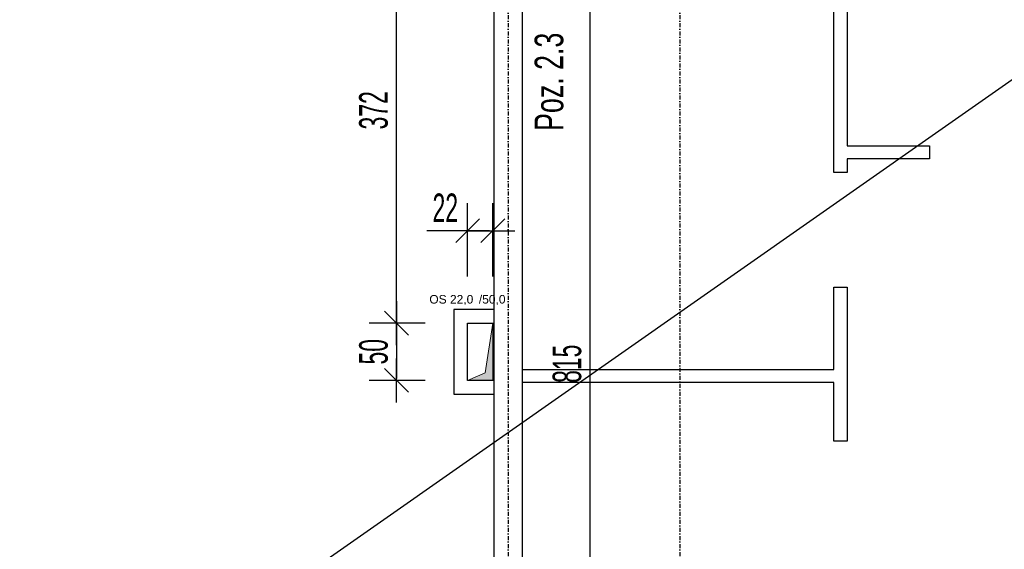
# Model space of a CAD drawing. Header units: millimetres. Extents: x 4959 to 18685, y -2779 to 1721.
# Tile 17 of 41: x 6925 to 7785, y 474 to 937. Entities that reach past the tile are written whole.
import ezdxf

# ---------------------------------------------------------------- set-up
doc = ezdxf.new("R2010")
doc.units = ezdxf.units.MM
doc.header["$LTSCALE"] = 10
doc.linetypes.add('MO', pattern=[0.7, 0.35, -0.17, 0.01, -0.17])
for name, color, linetype in [('BA_txs', 2, 'Continuous'), ('BA_wym', 1, 'Continuous'), ('BD_osm', 1, 'MO'), ('BD_wic', 1, 'Continuous'), ('BD_wig', 3, 'Continuous')]:
    doc.layers.add(name, color=color, linetype=linetype)
doc.layers.add('Nowe_A-Przebicia_Nr_pióra__1', color=7, linetype='Continuous', lineweight=13)
doc.layers.add('Nowe_A-Ściany-Zewnętrzne_Nr_pióra__47', color=7, linetype='Continuous', lineweight=15)
doc.layers.add('Nowe_A-Przebicia_Nr_pióra__102', color=7, linetype='Continuous', lineweight=5, true_color=0xcccccc)
doc.styles.add('BIKTS', font='bikromsw.shx', dxfattribs={"width": 0.8})
doc.styles.add('BIKWYM', font='bikromsw.shx', dxfattribs={"width": 0.6})
doc.styles.add('STYL_AUTOMATYCZNY_1', font='arial.ttf')
doc.dimstyles.new('BA_KR_100_cm', dxfattribs={"dimtxt": 25, "dimasz": 1.666667, "dimexe": 24, "dimexo": 0, "dimgap": 0, "dimtad": 0, "dimdec": 1, "dimrnd": 0.5, "dimzin": 9, "dimdsep": 46, "dimtxsty": 'BIKWYM', "dimblk": 'WYM-KR', "dimcen": 0, "dimdle": 20, "dimclrd": 256, "dimclre": 256, "dimclrt": 2, "dimadec": 0, "dimazin": 0, "dimtfac": 0.033333, "dimtdec": 1, "dimtmove": 0, "dimatfit": 3, "dimldrblk": 'WYM-KR', "dimfxl": 25, "dimfxlon": 1, "dimtvp": 0.8, "dimtolj": 1, "dimarcsym": 0})

# ---------------------------------------------------------------- blocks, each defined once
blk = doc.blocks.new('WYM-KR')
at = {"color": 7, "linetype": 'ByBlock'}
blk.add_line((6.24, 6.24), (-6.24, -6.24), dxfattribs=at)
at = {"linetype": 'ByBlock'}
blk.add_line((11.52, 0), (-11.52, 0), dxfattribs=at)
blk = doc.blocks.new('*D250')
at = {"layer": 'BA_wym', "lineweight": -2}
for p, q in [((7398.32, 1043.85), (7447.32, 1043.85)), ((7423.32, 1042.19), (7423.32, 230.52)), ((7398.32, 228.85), (7447.32, 228.85))]:
    blk.add_line(p, q, dxfattribs=at)
at = {"layer": 'Defpoints', "color": 0}
for p in [(7364.45, 1043.85), (7383.32, 228.85), (7423.32, 228.85)]:
    blk.add_point(p, dxfattribs=at)
at = {"layer": 'BA_wym', "lineweight": -2, "xscale": 1.666666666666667, "yscale": 1.666666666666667, "zscale": 1.666666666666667}
for p, rotation in [((7423.32, 1043.85), 90), ((7423.32, 228.85), 270)]:
    blk.add_blockref('WYM-KR', p, dxfattribs=dict(at, rotation=rotation))
at = {"layer": 'BA_wym', "color": 2, "insert": (7403.32, 636.35), "char_height": 25, "attachment_point": 5, "rotation": 90, "style": 'BIKWYM'}
blk.add_mtext('\\A1;815', dxfattribs=at)
blk = doc.blocks.new('*D313')
at = {"layer": 'BA_wym', "lineweight": -2}
for p, q in [((7316.45, 712.64), (7316.45, 776.64)), ((7338.45, 712.64), (7338.45, 776.64)), ((7314.78, 752.64), (7280.73, 752.64)), ((7316.45, 752.64), (7338.45, 752.64)), ((7340.11, 752.64), (7341.78, 752.64))]:
    blk.add_line(p, q, dxfattribs=at)
at = {"layer": 'Defpoints', "color": 0}
for p in [(7338.45, 752.64), (7316.45, 621.85), (7338.45, 621.85)]:
    blk.add_point(p, dxfattribs=at)
at = {"layer": 'BA_wym', "lineweight": -2, "xscale": 1.666666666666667, "yscale": 1.666666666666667, "zscale": 1.666666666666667}
blk.add_blockref('WYM-KR', (7316.45, 752.64), dxfattribs=at)
at = {"layer": 'BA_wym', "lineweight": -2, "xscale": 1.666666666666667, "yscale": 1.666666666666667, "zscale": 1.666666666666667, "rotation": 180}
blk.add_blockref('WYM-KR', (7338.45, 752.64), dxfattribs=at)
at = {"layer": 'BA_wym', "color": 2, "insert": (7296.92, 772.64), "char_height": 25, "attachment_point": 5, "style": 'BIKWYM'}
blk.add_mtext('\\A1;22', dxfattribs=at)
blk = doc.blocks.new('*D314')
at = {"layer": 'BA_wym', "lineweight": -2}
for p, q in [((7279.33, 1043.85), (7230.33, 1043.85)), ((7254.33, 673.52), (7254.33, 1042.19)), ((7279.33, 671.85), (7230.33, 671.85))]:
    blk.add_line(p, q, dxfattribs=at)
at = {"layer": 'Defpoints', "color": 0}
for p in [(7254.33, 1043.85), (7294.33, 1043.85), (7294.33, 671.85)]:
    blk.add_point(p, dxfattribs=at)
at = {"layer": 'BA_wym', "lineweight": -2, "xscale": 1.666666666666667, "yscale": 1.666666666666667, "zscale": 1.666666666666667}
for p, rotation in [((7254.33, 1043.85), 90), ((7254.33, 671.85), 270)]:
    blk.add_blockref('WYM-KR', p, dxfattribs=dict(at, rotation=rotation))
at = {"layer": 'BA_wym', "color": 2, "insert": (7234.33, 857.85), "char_height": 25, "attachment_point": 5, "rotation": 90, "style": 'BIKWYM'}
blk.add_mtext('\\A1;372', dxfattribs=at)
blk = doc.blocks.new('*D315')
at = {"layer": 'BA_wym', "lineweight": -2}
for p, q in [((7279.33, 671.85), (7230.33, 671.85)), ((7254.33, 670.19), (7254.33, 623.52)), ((7279.33, 621.85), (7230.33, 621.85))]:
    blk.add_line(p, q, dxfattribs=at)
at = {"layer": 'Defpoints', "color": 0}
for p in [(7294.33, 671.85), (7254.33, 621.85), (7294.33, 621.85)]:
    blk.add_point(p, dxfattribs=at)
at = {"layer": 'BA_wym', "lineweight": -2, "xscale": 1.666666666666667, "yscale": 1.666666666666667, "zscale": 1.666666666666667}
for p, rotation in [((7254.33, 671.85), 90), ((7254.33, 621.85), 270)]:
    blk.add_blockref('WYM-KR', p, dxfattribs=dict(at, rotation=rotation))
at = {"layer": 'BA_wym', "color": 2, "insert": (7234.33, 646.85), "char_height": 25, "attachment_point": 5, "rotation": 90, "style": 'BIKWYM'}
blk.add_mtext('\\A1;50', dxfattribs=at)

msp = doc.modelspace()

# ---------------------------------------------------------------- hatches: boundary and pattern name
at = {"layer": 'Nowe_A-Przebicia_Nr_pióra__102', "linetype": 'Continuous', "lineweight": 5, "true_color": 0xcccccc}
msp.add_hatch(color=254, dxfattribs=at).paths.add_polyline_path([(7316.45, 621.85), (7338.45, 621.85), (7338.45, 671.85), (7331.74, 628.55)])

# ---------------------------------------------------------------- linework, layer by layer
at = {"layer": 'BD_osm'}
for points in [[(7351.95, 1479.85), (7351.95, -1392.6)], [(7501.95, 1479.85), (7501.95, -1392.6)]]:
    msp.add_lwpolyline(points, dxfattribs=at)
at = {"layer": 'BD_wic'}
for points in [[(5449.45, -756.15), (8054.45, 1068.85)], [(7647.95, 1043.85), (7647.95, 826.85), (7719.95, 826.85), (7719.95, 815.35), (7647.95, 815.35), (7647.95, 803.35), (7636.45, 803.35), (7636.45, 1043.85)], [(7364.45, 631.35), (7636.45, 631.35), (7636.45, 703.35), (7647.95, 703.35), (7647.95, 568.85), (7636.45, 568.85), (7636.45, 619.85), (7364.45, 619.85)], [(7339.45, 683.85), (7304.45, 683.85), (7304.45, 609.85), (7339.45, 609.85)], [(7339.45, 621.85), (7316.45, 621.85), (7316.45, 671.85), (7339.45, 671.85)]]:
    msp.add_lwpolyline(points, dxfattribs=at)
at = {"layer": 'BD_wig'}
msp.add_lwpolyline([(7411.95, 1043.85), (7411.95, 1068.85), (7364.45, 1068.85), (7364.44, 1119.85), (7339.45, 1119.85), (7339.45, 1068.85), (7274.95, 1068.85), (7274.95, 1043.85), (7339.45, 1043.85), (7339.45, 228.85), (7102.95, 228.85), (7102.95, 203.85), (7378.45, 203.85), (7378.45, 228.85), (7364.45, 228.85), (7364.45, 1043.85), (7411.95, 1043.85)], dxfattribs=at)
at = {"layer": 'Nowe_A-Przebicia_Nr_pióra__1', "color": 7, "linetype": 'Continuous', "lineweight": 13}
for p, q in [((7331.74, 628.55), (7338.45, 671.85)), ((7338.45, 621.85), (7338.45, 671.85)), ((7316.45, 621.85), (7331.74, 628.55))]:
    msp.add_line(p, q, dxfattribs=at)
at = {"layer": 'Nowe_A-Ściany-Zewnętrzne_Nr_pióra__47', "color": 7, "linetype": 'Continuous', "lineweight": 15}
for p, q in [((7316.45, 671.85), (7338.45, 671.85)), ((7316.45, 621.85), (7316.45, 671.85)), ((7338.45, 621.85), (7316.45, 621.85))]:
    msp.add_line(p, q, dxfattribs=at)

# ---------------------------------------------------------------- texts
at = {"layer": 'BA_txs', "style": 'BIKTS', "width": 0.7}
msp.add_text('Poz. 2.3', height=25, rotation=90, dxfattribs=at).set_placement((7399.97, 839.8))
at = {"layer": 'Nowe_A-Przebicia_Nr_pióra__1', "color": 7, "lineweight": 13, "style": 'STYL_AUTOMATYCZNY_1'}
for s, p in [(' /50,0', (7323.34, 688.96)), ('OS 22,0', (7282.98, 688.96))]:
    msp.add_text(s, height=7.5, dxfattribs=at).set_placement(p)

# ---------------------------------------------------------------- dimensions: what is measured, and where the dimension line sits
at = {"layer": 'BA_wym'}
for base, p1, p2, picture, middle in [((7254.33, 1043.85), (7294.33, 671.85), (7294.33, 1043.85), '*D314', (7234.33, 857.85)), ((7423.32, 228.85), (7364.45, 1043.85), (7383.32, 228.85), '*D250', (7403.32, 636.35)), ((7254.33, 621.85), (7294.33, 671.85), (7294.33, 621.85), '*D315', (7234.33, 646.85))]:
    dim = msp.add_linear_dim(base=base, p1=p1, p2=p2, angle=90, dimstyle='BA_KR_100_cm', override={"dimatfit": 1}, dxfattribs=at)
    dim.commit()
    dim.dimension.update_dxf_attribs({"geometry": picture, "text_midpoint": middle})
dim = msp.add_linear_dim(base=(7338.45, 752.64), p1=(7316.45, 621.85), p2=(7338.45, 621.85), dimstyle='BA_KR_100_cm', override={"dimatfit": 1, "dimfxl": 40}, dxfattribs=at)
dim.commit()
dim.dimension.update_dxf_attribs({"geometry": '*D313', "text_midpoint": (7296.92, 752.64), "dimtype": 160})

doc.saveas('drawing.dxf')
